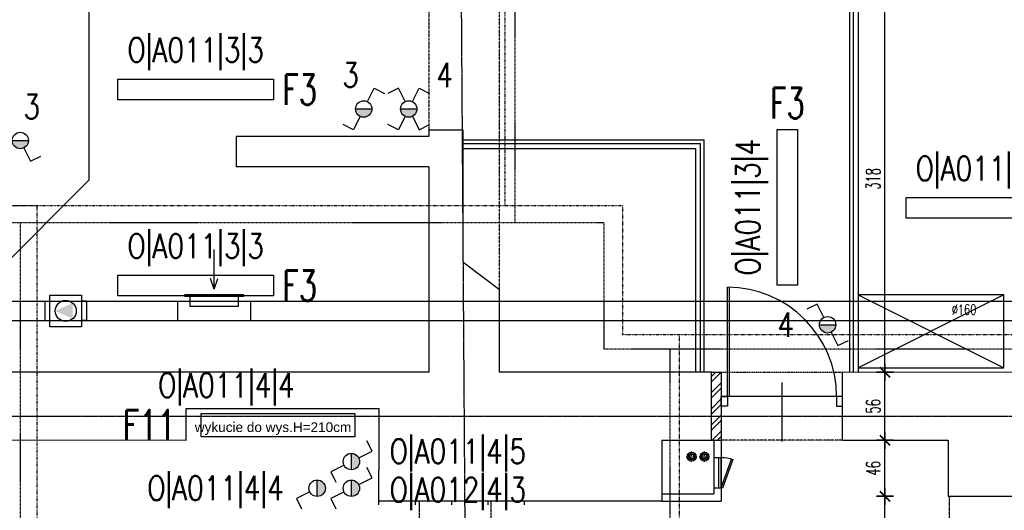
# Model space of a CAD drawing. Header units: inches. Extents: x -281236 to -70395, y 38777 to 102341.
# Tile 22 of 244: x -142196 to -141385, y 43614 to 44017. Entities that reach past the tile are written whole.
import ezdxf
from ezdxf.enums import TextEntityAlignment as Align

# ---------------------------------------------------------------- set-up
doc = ezdxf.new("R2010")
doc.units = ezdxf.units.IN
doc.header["$MEASUREMENT"] = 0
doc.header["$PDMODE"] = 2
for name, pattern in [('CENTER', [2, 1.25, -0.25, 0.25, -0.25]), ('DASHDOT', [1, 0.5, -0.25, 0, -0.25]), ('DASHED2', [0.375, 0.25, -0.125]), ('DIVIDE', [31.75, 12.7, -6.35, 0, -6.35, 0, -6.35])]:
    doc.linetypes.add(name, pattern=pattern)
doc.layers.get('0').update_dxf_attribs({"color": 101})
doc.layers.add('0-pomoc', color=21, linetype='Continuous', plot=False)
for name, color, linetype in [('Drz---drzwi', 5, 'Continuous'), ('E-90', 6, 'Continuous'), ('E35', 6, 'Continuous'), ('Ele-balustrada', 64, 'Continuous'), ('Ins-went', 141, 'Continuous'), ('Ins-went-opis', 141, 'Continuous'), ('Mco-piony', 10, 'Continuous'), ('Mw-cr-rury', 160, 'DIVIDE'), ('Mw-wc-rury', 160, 'DASHDOT'), ('Opis-wykonczen', 2, 'Continuous'), ('Os-osie glowne', 8, 'CENTER'), ('Sc-cegla pelna', 32, 'Continuous'), ('Sc-cegla pelna-hatch', 8, 'Continuous'), ('Sc-gazobeton', 45, 'Continuous'), ('Sc-gk', 120, 'Continuous'), ('Sc-metal', 141, 'Continuous'), ('Sc-nad', 5, 'DASHED2'), ('Sc-nadproza kon', 5, 'DASHED2'), ('Sch-widok', 12, 'Continuous'), ('W-idok', 9, 'Continuous'), ('Wyp-meble', 155, 'Continuous')]:
    doc.layers.add(name, color=color, linetype=linetype)
doc.styles.add('KA wymiar', font='romans.shx', dxfattribs={"width": 0.6})
doc.styles.add('ROMANS', font='romans', dxfattribs={"width": 0.85})
doc.styles.add('tab-bud$0$ROMANS', font='romans', dxfattribs={"width": 0.7})
doc.styles.add('TYTUL2', font='ARIAL.TTF')
doc.dimstyles.new('KA wymiar', dxfattribs={"dimscale": 50, "dimtxt": 0.23, "dimasz": 0.14, "dimexe": 0, "dimexo": 0, "dimgap": 0.08, "dimtad": 1, "dimdec": 1, "dimrnd": 0.5, "dimzin": 9, "dimdsep": 46, "dimtxsty": 'KA wymiar', "dimblk1": 'UKOS', "dimblk2": 'UKOS', "dimsah": 1, "dimcen": 0.2, "dimse1": 1, "dimse2": 1, "dimclrd": 256, "dimclre": 256, "dimclrt": 2, "dimadec": 0, "dimazin": 0, "dimtfac": 1, "dimtdec": 1, "dimtix": 1, "dimtmove": 2, "dimatfit": 3, "dimldrblk": 'DOT', "dimfxl": 0, "dimtolj": 1, "dimtzin": 9, "dimarcsym": 0})

# ---------------------------------------------------------------- blocks, each defined once
blk = doc.blocks.new('_0630_DRZWI_90')
at = {"ltscale": 7}
for p, q in [((5, 8), (5, 98)), ((6.8, 8), (6.8, 97.98))]:
    blk.add_line(p, q, dxfattribs=at)
at = {"ltscale": 25}
for p, q in [((50, 19.7), (50, -28.9)), ((5, 8), (0, 8)), ((0, 8), (5, 8)), ((0, 0), (0, 8)), ((5, 0), (0, 0)), ((5, 0), (0, 0)), ((95, 8), (5, 8)), ((5, 8), (5, 0)), ((95, 8), (95, 0)), ((100, 8), (95, 8)), ((95, 0), (100, 0)), ((95, 0), (100, 0)), ((100, 0), (100, 8))]:
    blk.add_line(p, q, dxfattribs=at)
at = {"ltscale": 7}
blk.add_arc((5, 8), 90, 0, 90, dxfattribs=at)
blk = doc.blocks.new('UKOS')
at = {"color": 8}
blk.add_line((1, 0), (-1, 0), dxfattribs=at)
at = {"color": 1}
blk.add_line((0, 1), (0, -1), dxfattribs=at)
at = {"color": 1, "const_width": 0.2}
blk.add_lwpolyline([(0.6, 0.6), (-0.6, -0.6)], dxfattribs=at)
blk = doc.blocks.new('*D375')
at = {"layer": 'Defpoints', "color": 0}
for p in [(-141483.21, 43727.15), (-141455.68, 43727.15), (-141455.69, 43671.16)]:
    blk.add_point(p, dxfattribs=at)
at = {"layer": 'W-idok', "lineweight": -2}
blk.add_line((-141483.21, 43678.16), (-141483.21, 43720.15), dxfattribs=at)
at = {"layer": 'W-idok', "lineweight": -2, "xscale": 7.000000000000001, "yscale": 7.000000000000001, "zscale": 7.000000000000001}
for p, rotation in [((-141483.21, 43727.15), 90), ((-141483.21, 43671.16), 270)]:
    blk.add_blockref('UKOS', p, dxfattribs=dict(at, rotation=rotation))
at = {"layer": 'W-idok', "color": 2, "insert": (-141492.96, 43699.16), "char_height": 11.5, "attachment_point": 5, "rotation": 90, "style": 'KA wymiar'}
blk.add_mtext('\\A1;56', dxfattribs=at)
blk = doc.blocks.new('_Dot')
at = {"layer": '0-pomoc', "color": 0, "lineweight": -2}
blk.add_line((-0.5, 0), (-1, 0), dxfattribs=at)
at = {"layer": '0-pomoc', "color": 0, "const_width": 0.5}
blk.add_lwpolyline([(-0.25, 0, 1), (0.25, 0, 1)], format="xyb", close=True, dxfattribs=at)
blk = doc.blocks.new('*D376')
at = {"layer": 'Defpoints', "color": 0}
for p in [(-141529.72, 44045.37), (-141483.21, 44045.37), (-141455.68, 43727.15)]:
    blk.add_point(p, dxfattribs=at)
at = {"layer": 'W-idok', "lineweight": -2}
blk.add_line((-141483.21, 43734.15), (-141483.21, 44038.37), dxfattribs=at)
at = {"layer": 'W-idok', "lineweight": -2, "xscale": 7.000000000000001, "yscale": 7.000000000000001, "zscale": 7.000000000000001}
for p, rotation in [((-141483.21, 44045.37), 90), ((-141483.21, 43727.15), 270)]:
    blk.add_blockref('UKOS', p, dxfattribs=dict(at, rotation=rotation))
at = {"layer": 'W-idok', "color": 2, "insert": (-141492.96, 43886.26), "char_height": 11.5, "attachment_point": 5, "rotation": 90, "style": 'KA wymiar'}
blk.add_mtext('\\A1;318', dxfattribs=at)
blk = doc.blocks.new('*D379')
at = {"layer": 'Defpoints', "color": 0}
for p in [(-141483.21, 43625.14), (-141466.23, 43625.14), (-141464.95, 43467.16)]:
    blk.add_point(p, dxfattribs=at)
at = {"layer": 'W-idok', "lineweight": -2}
blk.add_line((-141483.21, 43474.16), (-141483.21, 43618.14), dxfattribs=at)
at = {"layer": 'W-idok', "lineweight": -2, "xscale": 7.000000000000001, "yscale": 7.000000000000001, "zscale": 7.000000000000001}
for p, rotation in [((-141483.21, 43625.14), 90), ((-141483.21, 43467.16), 270)]:
    blk.add_blockref('UKOS', p, dxfattribs=dict(at, rotation=rotation))
at = {"layer": 'W-idok', "color": 2, "insert": (-141492.96, 43546.15), "char_height": 11.5, "attachment_point": 5, "rotation": 90, "style": 'KA wymiar'}
blk.add_mtext('\\A1;158', dxfattribs=at)
blk = doc.blocks.new('*D380')
at = {"layer": 'Defpoints', "color": 0}
for p in [(-141483.21, 43671.16), (-141466.23, 43671.16), (-141466.23, 43625.14)]:
    blk.add_point(p, dxfattribs=at)
at = {"layer": 'W-idok', "lineweight": -2}
blk.add_line((-141483.21, 43632.14), (-141483.21, 43664.16), dxfattribs=at)
at = {"layer": 'W-idok', "lineweight": -2, "xscale": 7.000000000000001, "yscale": 7.000000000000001, "zscale": 7.000000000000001}
for p, rotation in [((-141483.21, 43671.16), 90), ((-141483.21, 43625.14), 270)]:
    blk.add_blockref('UKOS', p, dxfattribs=dict(at, rotation=rotation))
at = {"layer": 'W-idok', "color": 2, "insert": (-141492.96, 43648.15), "char_height": 11.5, "attachment_point": 5, "rotation": 90, "style": 'KA wymiar'}
blk.add_mtext('\\A1;46', dxfattribs=at)
blk = doc.blocks.new('*U192')
at = {"color": 4, "linetype": 'Continuous'}
blk.add_line((-245, 25), (245, 25), dxfattribs=at)
at = {"color": 0, "linetype": 'ByBlock', "lineweight": -2}
for p, q in [((-245, 10), (245, 10)), ((-200, 0), (-200, 10)), ((200, 0), (200, 10))]:
    blk.add_line(p, q, dxfattribs=at)
blk = doc.blocks.new('0630_STRZAŁKA')
at = {"ltscale": 0.5}
for points in [[(0, 0), (-3.03, -8.56)], [(0, 0), (0, -32.43)], [(0, 0), (3.03, -8.56)]]:
    blk.add_lwpolyline(points, dxfattribs=at)
blk = doc.blocks.new('pco')
at = {"layer": 'Mco-piony', "color": 9, "linetype": 'DASHDOT', "ltscale": 3}
for p, q in [((-2604.8, -19.8), (-2604.8, -8.9)), ((-2599.4, -14.3), (-2610.3, -14.3))]:
    blk.add_line(p, q, dxfattribs=at)
at = {"layer": 'Mco-piony', "color": 9}
blk.add_circle((-2604.8, -14.3), 4.53, dxfattribs=at)
at = {"layer": 'Mco-piony'}
blk.add_circle((-2604.8, -14.3), 3.2, dxfattribs=at)
at = {"layer": 'Mco-piony', "color": 8}
blk.add_circle((-2604.8, -14.3), 2.6, dxfattribs=at)
blk = doc.blocks.new('rewizja')
at = {"layer": 'Wyp-meble'}
for p, q in [((-25, 6), (-25, 0)), ((-25, 6), (0, 6)), ((-25, 4), (-25, 2)), ((0, 2), (-25, 2)), ((0, 6), (0, 0)), ((0, 0), (-25, 0))]:
    blk.add_line(p, q, dxfattribs=at)
blk.add_lwpolyline([(-23.15, -9.49), (0.34, -0.94), (0, 0), (-23.49, -8.55)], close=True, dxfattribs=at)
blk.add_arc((0, 0), 25, 180, 202.29244, dxfattribs=at)

msp = doc.modelspace()

# ---------------------------------------------------------------- hatches: boundary and pattern name
at = {"layer": 'E35'}
for points in [[(-141919.37, 43943.82, 1), (-141905.87, 43943.82)], [(-141882.3, 43943.82, 1), (-141868.8, 43943.82)], [(-142202.36, 43917.87, 1), (-142188.86, 43917.87)], [(-141537.2, 43766.23, 1), (-141523.7, 43766.23)], [(-141922.79, 43646.95, 0.414214), (-141916.04, 43653.7, 0.414214), (-141922.79, 43660.45)], [(-141950.98, 43625, 0.414214), (-141944.23, 43631.75, 0.414214), (-141950.98, 43638.5)], [(-141922.79, 43625, 0.414214), (-141916.04, 43631.75, 0.414214), (-141922.79, 43638.5)]]:
    msp.add_hatch(color=256, dxfattribs=at).paths.add_polyline_path(points)
at = {"layer": 'Sc-cegla pelna-hatch'}
h = msp.add_hatch(dxfattribs=at)
h.set_pattern_fill('ANSI32', color=256, scale=25, style=0)
h.set_pattern_definition([(45, (0.613, 0), (-6.6291261, 6.6291261), []), (45, (5.032, 0), (-6.6291261, 6.6291261), [])])
h.paths.add_polyline_path([(-141618.06, 43727.16), (-141626.06, 43727.16), (-141626.06, 43671.16), (-141618.06, 43671.16)])

# ---------------------------------------------------------------- linework, layer by layer
at = {"layer": 'E35'}
for p, q in [((-142139.11, 44732.26), (-142139.11, 43885.18)), ((-141909.59, 43949.86), (-141904.07, 43960.89)), ((-141904.07, 43960.89), (-141895.53, 43956.62)), ((-141884.1, 43960.89), (-141892.64, 43956.62)), ((-141878.57, 43949.86), (-141884.1, 43960.89)), ((-141872.53, 43949.86), (-141867, 43960.89)), ((-141867, 43960.89), (-141858.47, 43956.62)), ((-141919.37, 43943.82), (-141905.87, 43943.82)), ((-141882.3, 43943.82), (-141868.8, 43943.82)), ((-141915.64, 43937.79), (-141921.16, 43926.75)), ((-141878.57, 43937.79), (-141884.1, 43926.75)), ((-141872.53, 43937.79), (-141867, 43926.75)), ((-141921.16, 43926.75), (-141929.7, 43931.02)), ((-141884.1, 43926.75), (-141892.64, 43931.02)), ((-141867, 43926.75), (-141858.47, 43931.02)), ((-142202.36, 43917.87), (-142188.86, 43917.87)), ((-142192.59, 43911.83), (-142187.07, 43900.8)), ((-142187.07, 43900.8), (-142178.53, 43905.07)), ((-142139.11, 43885.18), (-142322.46, 43701.84)), ((-141539, 43783.3), (-141547.53, 43779.03)), ((-141533.47, 43772.27), (-141539, 43783.3)), ((-141537.2, 43766.23), (-141523.7, 43766.23)), ((-141527.43, 43760.2), (-141521.9, 43749.16)), ((-141521.9, 43749.16), (-141513.37, 43753.44)), ((-141905.72, 43662.25), (-141909.99, 43670.78)), ((-141922.79, 43646.95), (-141922.79, 43660.45)), ((-141916.75, 43656.72), (-141905.72, 43662.25)), ((-141928.82, 43650.68), (-141939.86, 43645.15)), ((-141939.86, 43645.15), (-141935.58, 43636.62)), ((-141905.72, 43640.29), (-141909.99, 43648.83)), ((-141950.98, 43625), (-141950.98, 43638.5)), ((-141922.79, 43625), (-141922.79, 43638.5)), ((-141916.75, 43634.77), (-141905.72, 43640.29)), ((-141957.02, 43628.72), (-141968.05, 43623.2)), ((-141928.82, 43628.72), (-141939.86, 43623.2)), ((-141968.05, 43623.2), (-141963.78, 43614.66)), ((-141939.86, 43623.2), (-141935.58, 43614.66))]:
    msp.add_line(p, q, dxfattribs=at)
for points in [[(-141987.09, 43951.38), (-142115.09, 43951.38), (-142115.09, 43968.38), (-141987.09, 43968.38)], [(-141555.13, 43926.94), (-141555.13, 43798.94), (-141572.13, 43798.94), (-141572.13, 43926.94)], [(-141337.71, 43853.87), (-141465.71, 43853.87), (-141465.71, 43870.87), (-141337.71, 43870.87)], [(-141987.09, 43790.02), (-142115.09, 43790.02), (-142115.09, 43807.02), (-141987.09, 43807.02)], [(-141919.94, 43674.11), (-142046.54, 43674.11), (-142046.54, 43693.11), (-141919.94, 43693.11)]]:
    msp.add_lwpolyline(points, close=True, dxfattribs=at)
for centre in [(-141912.62, 43943.82), (-141875.55, 43943.82), (-142195.61, 43917.87), (-141530.45, 43766.23), (-141922.79, 43653.7), (-141950.98, 43631.75), (-141922.79, 43631.75)]:
    msp.add_circle(centre, 6.75, dxfattribs=at)
at = {"layer": 'Ele-balustrada'}
for p, q in [((-141509.06, 43727.16), (-141509.06, 44041.37)), ((-141512.06, 43727.16), (-141512.06, 44038.37)), ((-141831.06, 43918.37), (-141632.06, 43918.37)), ((-141632.06, 43727.16), (-141632.06, 43918.37)), ((-141831.06, 43915.37), (-141635.06, 43915.37)), ((-141635.06, 43727.16), (-141635.06, 43915.37))]:
    msp.add_line(p, q, dxfattribs=at)
at = {"layer": 'Ins-went'}
for p, q in [((-142171.14, 43764.65), (-142171.14, 43790.65)), ((-142171.14, 43790.65), (-142145.14, 43790.65)), ((-142145.14, 43790.65), (-142145.14, 43764.65)), ((-142055.92, 43788.65), (-142055.92, 43781.65)), ((-142015.92, 43781.65), (-142015.92, 43788.65)), ((-142175.14, 43769.65), (-142175.14, 43785.65)), ((-142175.14, 43785.65), (-142171.14, 43785.65)), ((-142141.14, 43785.65), (-142145.14, 43785.65)), ((-142141.14, 43785.65), (-142141.14, 43769.65)), ((-142065.92, 43769.65), (-142065.92, 43785.65)), ((-142055.92, 43781.65), (-142015.92, 43781.65)), ((-142055.92, 43781.65), (-142015.92, 43781.65)), ((-142005.92, 43785.65), (-142005.92, 43769.65)), ((-142175.14, 43769.65), (-142171.14, 43769.65)), ((-142145.14, 43764.65), (-142171.14, 43764.65)), ((-142141.14, 43769.65), (-142145.14, 43769.65))]:
    msp.add_line(p, q, dxfattribs=at)
for points in [[(-142247.45, 43785.65), (-141327.38, 43785.65)], [(-142247.34, 43769.65), (-141327.38, 43769.65)]]:
    msp.add_lwpolyline(points, dxfattribs=at)
msp.add_circle((-142158.14, 43777.65), 8.67, dxfattribs=at)
msp.add_solid([(-142152.41, 43771.15), (-142166.81, 43777.65), (-142152.41, 43784.15)], dxfattribs=at)
at = {"layer": 'Mw-cr-rury', "ltscale": 0.03}
for p, q in [((-141796.48, 44222.51), (-141796.48, 43864.19)), ((-141699.44, 43864.19), (-142341.27, 43864.19)), ((-142181.58, 43864.19), (-142278.64, 43864.19)), ((-142181.58, 43503.86), (-142181.58, 43864.19)), ((-141699.44, 43864.19), (-141699.44, 43757.86)), ((-139252.46, 43757.86), (-141699.44, 43757.86)), ((-141652.43, 43443.04), (-141652.43, 43757.86))]:
    msp.add_line(p, q, dxfattribs=at)
at = {"layer": 'Mw-wc-rury'}
for p, q in [((-141788.18, 44200.72), (-141788.18, 43850.19)), ((-141714.75, 43850.19), (-142353.74, 43850.19)), ((-142195.46, 43850.19), (-142272.05, 43850.19)), ((-142195.46, 43483.94), (-142195.46, 43850.19)), ((-141714.75, 43850.19), (-141714.75, 43746.31)), ((-139268.39, 43746.31), (-141714.75, 43746.31)), ((-141660.51, 43746.31), (-141660.51, 43452.82))]:
    msp.add_line(p, q, dxfattribs=at)
at = {"layer": 'Os-osie glowne'}
msp.add_line((-141807.41, 40431.76), (-141835.81, 44583.07), dxfattribs=at)
msp.add_lwpolyline([(-143378.77, 43691.16), (-138190.25, 43691.16)], dxfattribs=at)
at = {"layer": 'Sc-cegla pelna'}
for p, q in [((-141858.98, 43926.57), (-141831.06, 43926.57)), ((-141858.98, 43926.57), (-141858.98, 43921.12)), ((-141831.06, 43926.57), (-141831.06, 43818.12)), ((-142017.86, 43921.12), (-142017.86, 43896.12)), ((-141858.98, 43921.12), (-142017.86, 43921.12)), ((-141858.98, 43896.12), (-142017.86, 43896.12)), ((-141858.98, 43896.12), (-141858.98, 43727.16)), ((-141831.06, 43818.12), (-141800.81, 43795.2)), ((-142058.88, 43671.37), (-142058.88, 43697.27)), ((-142058.88, 43697.27), (-141900.05, 43697.27)), ((-141900.05, 43671.16), (-141900.05, 43697.27)), ((-142247.06, 43671.61), (-142058.88, 43671.37)), ((-141900.06, 43621.16), (-141900.05, 43671.16)), ((-141667.06, 43671.16), (-141667.06, 43621.16)), ((-141667.06, 43671.16), (-141626.06, 43671.16)), ((-141518.06, 43671.16), (-141431.03, 43671.16)), ((-141431.03, 43671.16), (-141431.03, 43625.14)), ((-141667.06, 43621.16), (-141900.06, 43621.16)), ((-141431.03, 43625.14), (-141291.02, 43625.14))]:
    msp.add_line(p, q, dxfattribs=at)
for points in [[(-141626.06, 43727.16), (-141800.81, 43727.16), (-141800.81, 43795.2)], [(-141858.98, 43727.16), (-142214.06, 43727.16)], [(-141626.06, 43671.16), (-141626.06, 43727.16)], [(-141518.06, 43671.16), (-141518.06, 43727.16)], [(-141021.77, 43727.1), (-141518.06, 43727.16)]]:
    msp.add_lwpolyline(points, dxfattribs=at)
at = {"layer": 'Sc-gazobeton'}
for p, q in [((-141626.06, 43727.16), (-141618.06, 43727.16)), ((-141618.06, 43727.16), (-141618.06, 43671.16)), ((-141626.06, 43671.16), (-141618.06, 43671.16))]:
    msp.add_line(p, q, dxfattribs=at)
at = {"layer": 'Sc-gk'}
for p, q in [((-141624.06, 43671.16), (-141624.06, 43627.16)), ((-141618.06, 43671.16), (-141618.06, 43621.16)), ((-141667.06, 43627.16), (-141624.06, 43627.16)), ((-141667.06, 43621.16), (-141618.06, 43621.16))]:
    msp.add_line(p, q, dxfattribs=at)
at = {"layer": 'Sc-metal'}
for p, q in [((-141505.06, 43727.16), (-141505.06, 44045.37)), ((-141831.06, 43911.37), (-141639.06, 43911.37)), ((-141639.06, 43727.16), (-141639.06, 43911.37))]:
    msp.add_line(p, q, dxfattribs=at)
at = {"layer": 'Sc-nad'}
for p, q in [((-141866.69, 43467.16), (-141866.69, 43621.16)), ((-141807.63, 43467.16), (-141807.63, 43621.16))]:
    msp.add_line(p, q, dxfattribs=at)
at = {"layer": 'Sc-nad', "ltscale": 4}
msp.add_lwpolyline([(-141618.06, 43727.16), (-141518.06, 43727.16)], dxfattribs=at)
at = {"layer": 'Sc-nad'}
msp.add_lwpolyline([(-141429.82, 43483.18), (-141429.91, 43625.14)], dxfattribs=at)
at = {"layer": 'Sc-nadproza kon', "linetype": 'DASHDOT', "ltscale": 0.5}
for p, q in [((-141800.81, 43795.2), (-141800.81, 44162.16)), ((-141858.98, 44031.57), (-141858.98, 43926.57))]:
    msp.add_line(p, q, dxfattribs=at)
msp.add_lwpolyline([(-141518.06, 43671.16), (-141618.06, 43671.16)], dxfattribs=at)
at = {"layer": 'Sch-widok'}
for p, q in [((-141900.06, 43618.16), (-141900.06, 43621.16)), ((-141870.06, 43618.16), (-141870.06, 43621.16)), ((-141840.06, 43618.16), (-141840.06, 43621.16)), ((-141810.06, 43618.16), (-141810.06, 43621.16)), ((-141780.06, 43618.16), (-141780.06, 43621.16))]:
    msp.add_line(p, q, dxfattribs=at)
at = {"layer": 'Wyp-meble'}
for p, q in [((-141385.38, 43790.93), (-141505.38, 43730.93)), ((-141505.38, 43790.93), (-141385.38, 43730.93))]:
    msp.add_line(p, q, dxfattribs=at)
msp.add_lwpolyline([(-141505.38, 43730.93), (-141385.38, 43730.93), (-141385.38, 43790.93), (-141505.38, 43790.93)], close=True, dxfattribs=at)

# ---------------------------------------------------------------- block references
at = {"xscale": -1, "rotation": 90}
msp.add_blockref('rewizja', (-141618.06, 43632.16), dxfattribs=at)
at = {"layer": 'Drz---drzwi'}
msp.add_blockref('_0630_DRZWI_90', (-141618.06, 43699.16), dxfattribs=at)
at = {"layer": 'Ins-went', "xscale": 0.1000000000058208, "yscale": 0.09999999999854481, "zscale": 0.1}
msp.add_blockref('*U192', (-142035.92, 43788.66), dxfattribs=at)
at = {"layer": 'Ins-went-opis', "rotation": 180}
msp.add_blockref('0630_STRZAŁKA', (-142035.92, 43795.65), dxfattribs=at)
at = {"layer": 'Mco-piony', "xscale": 0.799999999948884, "yscale": 0.8000000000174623, "zscale": 0.8, "rotation": 270.001351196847}
for p in [(-141630.97, 41573.87), (-141620.44, 41573.87, 0)]:
    msp.add_blockref('pco', p, dxfattribs=at)

# ---------------------------------------------------------------- texts
at = {"layer": 'E-90', "style": 'ROMANS', "width": 0.8}
for s, rotation, p in [('O|A011|3|3', 0, (-142051.09, 43991.01)), ('3', 0, (-141923.41, 43971.82)), ('4', 0, (-141846, 43971.82)), ('3', 0, (-142186.09, 43945.86)), ('O|A011|3|4', 90, (-141594.77, 43862.94)), ('O|A011|3|5', 0, (-141401.71, 43893.5)), ('O|A011|3|3', 0, (-142051.09, 43829.65)), ('4', 0, (-141565, 43766.23)), ('O|A011|4|4', 0, (-142025.78, 43715.04)), ('O|A011|4|5', 360, (-141835.11, 43660.68)), ('O|A011|4|4', 360, (-142034.81, 43630.48)), ('O|A012|4|3', 360, (-141835.11, 43629.04))]:
    msp.add_text(s, height=20, rotation=rotation, dxfattribs=at).set_placement(p, align=Align.MIDDLE)
at = {"layer": 'E35', "style": 'ROMANS', "width": 0.7}
for s, p in [('F3', (-141965.4, 43959.82)), ('F3', (-141563.58, 43948.63)), ('F3', (-141965.4, 43798.47)), ('F11', (-142089.3, 43683.61))]:
    msp.add_text(s, height=25, dxfattribs=at).set_placement(p, align=Align.MIDDLE)
at = {"layer": 'Ins-went', "style": 'tab-bud$0$ROMANS', "width": 0.7}
msp.add_text('%%c160', height=8.424, dxfattribs=at).set_placement((-141428.13, 43774.55, 0))
at = {"layer": 'Opis-wykonczen', "style": 'TYTUL2'}
msp.add_text('wykucie do wys.H=210cm', height=8, dxfattribs=at).set_placement((-142051.78, 43677.99))

# ---------------------------------------------------------------- dimensions: what is measured, and where the dimension line sits
at = {"layer": 'W-idok', "ltscale": 4}
for base, p1, p2, picture, middle in [((-141483.21, 44045.37), (-141455.68, 43727.15), (-141529.72, 44045.37), '*D376', (-141492.96, 43886.26)), ((-141483.21, 43727.15), (-141455.69, 43671.16), (-141455.68, 43727.15), '*D375', (-141492.96, 43699.16)), ((-141483.21, 43671.16), (-141466.23, 43625.14), (-141466.23, 43671.16), '*D380', (-141492.96, 43648.15)), ((-141483.21, 43625.14), (-141464.95, 43467.16), (-141466.23, 43625.14), '*D379', (-141492.96, 43546.15))]:
    dim = msp.add_linear_dim(base=base, p1=p1, p2=p2, angle=90, dimstyle='KA wymiar', override={"dimpost": '\\X'}, dxfattribs=at)
    dim.commit()
    dim.dimension.update_dxf_attribs({"geometry": picture, "text_midpoint": middle})

doc.saveas('drawing.dxf')
